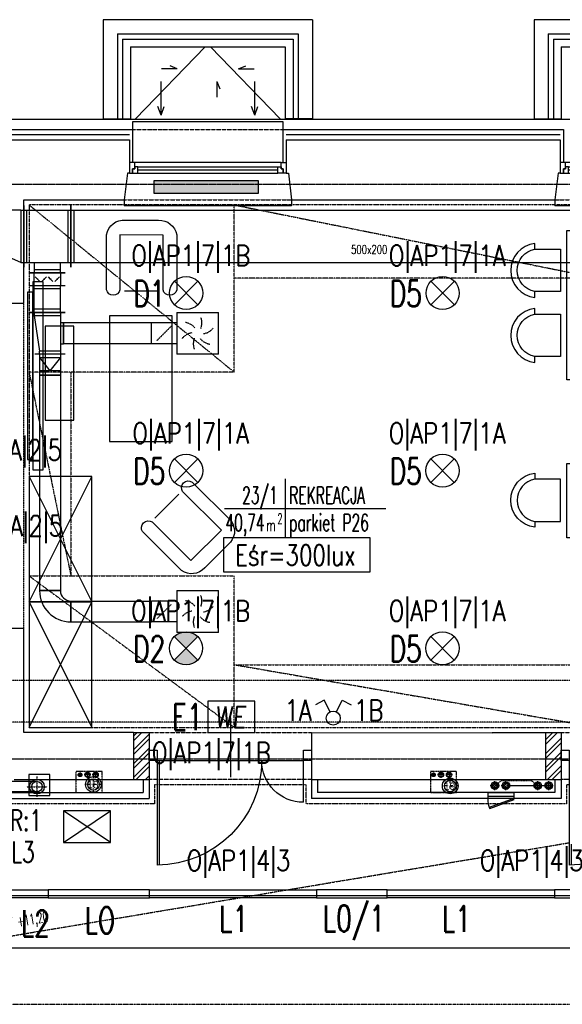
# Model space of a CAD drawing. Header units: inches. Extents: x -281236 to -70395, y 38777 to 102341.
# Tile 126 of 244: x -140771 to -140252, y 50822 to 51764. Entities that reach past the tile are written whole.
import ezdxf
from ezdxf.enums import TextEntityAlignment as Align

# ---------------------------------------------------------------- set-up
doc = ezdxf.new("R2010")
doc.units = ezdxf.units.IN
doc.header["$MEASUREMENT"] = 0
for name, pattern in [('00-inst$0$DASHDOT', [1, 0.5, -0.25, 0, -0.25]), ('CENTER', [2, 1.25, -0.25, 0.25, -0.25]), ('DASHDOT', [1, 0.5, -0.25, 0, -0.25]), ('DASHED', [0.75, 0.5, -0.25]), ('DASHED2', [0.375, 0.25, -0.125]), ('DIVIDE', [31.75, 12.7, -6.35, 0, -6.35, 0, -6.35]), ('HIDDEN', [0.375, 0.25, -0.125])]:
    doc.linetypes.add(name, pattern=pattern)
doc.layers.get('0').update_dxf_attribs({"color": 101})
doc.layers.add('B-co-rury powrót', color=170, linetype='DASHED', lineweight=30)
doc.layers.add('B-co-rury zasilenie', color=240, linetype='DASHDOT', lineweight=30)
for name, color, linetype in [('Cieniutko', 8, 'Continuous'), ('cokół_widok', 255, 'Continuous'), ('Drz---drzwi', 5, 'Continuous'), ('E-90', 6, 'Continuous'), ('E-OPIS-POM', 6, 'Continuous'), ('E35', 6, 'Continuous'), ('E50', 3, 'Continuous'), ('Ele-balustrada', 64, 'Continuous'), ('Ins-kan', 54, 'Continuous'), ('Ins-went', 141, 'Continuous'), ('Ins-went-opis', 141, 'Continuous'), ('Ins-wod', 152, 'Continuous'), ('m-went-wywiew', 1, 'Continuous'), ('Mco-piony', 10, 'Continuous'), ('Okn---okna', 5, 'Continuous'), ('Os-osie glowne', 8, 'CENTER'), ('piony_K_nr', 240, 'Continuous'), ('Sc-cegla pelna', 32, 'Continuous'), ('Sc-cegla pelna-hatch', 8, 'Continuous'), ('Sc-cegla pustak', 42, 'Continuous'), ('Sc-gk', 120, 'Continuous'), ('Sc-izolacja term-obrys', 132, 'Continuous'), ('Sc-izolacja term-styropian', 151, 'STYROPIAN-KA'), ('Sc-nadproza kon', 5, 'DASHED2'), ('studzienki_widok', 52, 'Continuous'), ('Suf-widok', 8, 'Continuous'), ('W-idok', 9, 'Continuous'), ('W-otwor-strop', 126, 'Continuous'), ('Wyp-grzejniki', 56, 'Continuous'), ('Wyp-meble', 155, 'Continuous')]:
    doc.layers.add(name, color=color, linetype=linetype)
doc.styles.add('KA wymiar', font='romans.shx', dxfattribs={"width": 0.6})
doc.styles.add('ROMANS', font='romans', dxfattribs={"width": 0.85})
doc.styles.add('tab-bud$0$ROMANS', font='romans', dxfattribs={"width": 0.7})
doc.styles.add('TYTUL2', font='ARIAL.TTF')
doc.linetypes.add('BATTING', pattern='A,0.0001,-0.1,[134,ltypeshp.shx,S=0.1,R=0,X=-0.1,Y=0],-0.2,[134,ltypeshp.shx,S=0.1,R=180,X=0.1,Y=0],-0.1', length=0.4001)
doc.linetypes.add('STYROPIAN-KA', pattern='A,0.0001,-0.1,[135,ltypeshp.shx,S=0.1,R=0,X=-0.1,Y=0],0,[135,ltypeshp.shx,S=0.1,R=180,X=0.1,Y=0],-0.1', length=0.2001)

# ---------------------------------------------------------------- blocks, each defined once
blk = doc.blocks.new('W029')
for points in [[(-53.78, 76.9), (-59.03, 76.9, -0.895014), (-7.4, 76.9), (-12.96, 76.9, 0.825539), (-53.71, 76.86), (-53.71, 52.3), (-12.96, 52.3), (-12.96, 76.9)], [(8.36, 76.9), (3.1, 76.9, -0.895014), (54.73, 76.9), (49.18, 76.9, 0.825539), (8.43, 76.86), (8.43, 52.3), (49.18, 52.3), (49.18, 76.9)], [(-53.78, -76.9), (-59.03, -76.9, 0.895014), (-7.4, -76.9), (-12.96, -76.9, -0.825539), (-53.71, -76.86), (-53.71, -52.3), (-12.96, -52.3), (-12.96, -76.9)], [(8.36, -76.9), (3.1, -76.9, 0.895014), (54.73, -76.9), (49.18, -76.9, -0.825539), (8.43, -76.86), (8.43, -52.3), (49.18, -52.3), (49.18, -76.9)]]:
    blk.add_lwpolyline(points, format="xyb")
at = {"linetype": 'Continuous'}
blk.add_lwpolyline([(-71.54, 46.41), (71.54, 46.41), (71.54, -46.41), (-71.54, -46.41), (-71.54, 46.41)], dxfattribs=at)
blk = doc.blocks.new('W028')
at = {"linetype": 'Continuous'}
blk.add_lwpolyline([(-46.41, -35.48), (-46.41, 35.48), (46.41, 35.48), (46.41, -35.48), (-46.41, -35.48)], dxfattribs=at)
for points in [[(-76.9, -20.17), (-76.9, -25.42, -0.895014), (-76.9, 26.21), (-76.9, 20.65, 0.825539), (-76.86, -20.1), (-52.3, -20.1), (-52.3, 20.65), (-76.9, 20.65)], [(76.9, -20.17), (76.9, -25.42, 0.895014), (76.9, 26.21), (76.9, 20.65, -0.825539), (76.86, -20.1), (52.3, -20.1), (52.3, 20.65), (76.9, 20.65)]]:
    blk.add_lwpolyline(points, format="xyb")
blk = doc.blocks.new('fotel_podstawowy')
at = {"layer": 'Wyp-meble'}
blk.add_lwpolyline([(12.85, -0.22), (12.85, -52.66, -0.814277), (0, -52.66), (0, 0, -0.403655), (18.07, 13.93), (49.65, 13.93, -0.380123), (67.07, 0), (67.07, -52.66, -0.804356), (54, -52.66), (54, -0.31)], format="xyb", close=True, dxfattribs=at)
blk.add_lwpolyline([(17.04, -53.55), (49.55, -53.55)], dxfattribs=at)
blk = doc.blocks.new('pow')
for p, q in [((0, 0.523), (0, -0.523)), ((-1.075, 0), (1.78, 0))]:
    blk.add_line(p, q)
at = {"style": 'KA wymiar', "width": 0.6}
for s, height, p in [('2', 0.18, (-0.139, -0.27)), ('m', 0.21, (-0.333, -0.401))]:
    blk.add_text(s, height=height, dxfattribs=at).set_placement(p)
for tag, p in [('01', (-0.131, 0.084)), ('000.00', (-0.364, -0.401))]:
    blk.add_attdef(tag, text='', height=0.3, dxfattribs=at).set_placement(p, align=Align.RIGHT)
for tag, p in [('POMIESZCZENIE', (0.071, 0.084)), ('POSADZKA', (0.071, -0.401))]:
    blk.add_attdef(tag, p, '', height=0.3, dxfattribs=at)
blk = doc.blocks.new('we')
at = {"layer": 'E35', "ltscale": 0.2}
blk.add_lwpolyline([(45, 30), (0, 30), (0, 0), (45, 0)], close=True, dxfattribs=at)
at = {"layer": 'E35', "ltscale": 0.2, "style": 'ROMANS', "oblique": 5, "width": 0.8}
blk.add_text('WE', height=20, dxfattribs=at).set_placement((21.44, 15), align=Align.MIDDLE_CENTER)
blk = doc.blocks.new('_DKGJHF')
at = {"ltscale": 7}
for p, q in [((-21.08, -77), (35.92, -77)), ((-5, -147.5), (-105, -147.5)), ((-5, -145.5), (-104.98, -145.5))]:
    blk.add_line(p, q, dxfattribs=at)
for points in [[(5, -7.5), (5, 0), (-5, 0), (-5, -7.5)], [(5, -155), (5, -147.5), (-5, -147.5), (-5, -155)]]:
    blk.add_lwpolyline(points, close=True, dxfattribs=at)
for points in [[(-45, -7.5), (-5, -7.5)], [(-5, -147.5), (-5, -7.5)]]:
    blk.add_lwpolyline(points, dxfattribs=at)
for centre, radius, start, end in [((-5, -7.5), 40, 180, 270), ((-5, -147.5), 100, 90, 180)]:
    blk.add_arc(centre, radius, start, end)
blk = doc.blocks.new('ramiak_okna')
at = {"layer": 'Okn---okna'}
for p, q in [((145, 10), (5, 10)), ((8, 6), (142, 6)), ((8, 3), (142, 3)), ((8, 0), (142, 0))]:
    blk.add_line(p, q, dxfattribs=at)
for points in [[(5, 10), (0, 10), (0, 0), (3, 0), (3, 4), (5, 4)], [(145, 10), (150, 10), (150, 0), (147, 0), (147, 4), (145, 4)], [(8, 6), (5, 6), (5, 4), (3, 4), (3, 0), (5, 0), (8, 0)], [(142, 6), (145, 6), (145, 4), (147, 4), (147, 0), (145, 0), (142, 0)]]:
    blk.add_lwpolyline(points, close=True, dxfattribs=at)
blk = doc.blocks.new('_gslkflhklgj')
at = {"linetype": '00-inst$0$DASHDOT', "ltscale": 5}
for p, q in [((7.5, 0), (-7.5, 0)), ((0, -7.5), (0, 7.5))]:
    blk.add_line(p, q, dxfattribs=at)
for radius in [7.5, 5.5]:
    blk.add_circle((0, 0), radius)
blk = doc.blocks.new('grzejnik_100')
at = {"layer": 'Wyp-grzejniki'}
h = blk.add_hatch(dxfattribs=at)
h.set_pattern_fill('DOTS', color=256, scale=0.5, style=0)
h.set_pattern_definition([(0, (-77492.90915, 37823.9399), (0.396875, 0.79375), [0, -0.79375])])
h.paths.add_polyline_path([(0, -100), (12, -100), (12, 0), (0, 0)])
blk.add_lwpolyline([(12, 0), (0, 0), (0, -100), (12, -100)], close=True, dxfattribs=at)
blk = doc.blocks.new('0630_STRZAŁKA')
at = {"ltscale": 0.5}
for points in [[(0, 0), (-3.03, -8.56)], [(0, 0), (0, -32.43)], [(0, 0), (3.03, -8.56)]]:
    blk.add_lwpolyline(points, dxfattribs=at)
blk = doc.blocks.new('W100')
at = {"layer": 'm-went-wywiew', "color": 254, "linetype": 'HIDDEN'}
for p, q in [((-142045.2, 41103.63), (-142045.2, 41084.06)), ((-142054.98, 41093.85), (-142035.42, 41093.85))]:
    blk.add_line(p, q, dxfattribs=at)
at = {"layer": 'm-went-wywiew', "color": 254}
blk.add_circle((-142045.2, 41093.85), 7, dxfattribs=at)
at = {"layer": 'm-went-wywiew'}
blk.add_circle((-142045.2, 41093.85), 5, dxfattribs=at)
blk = doc.blocks.new('pco')
at = {"layer": 'Mco-piony', "color": 9, "linetype": 'DASHDOT', "ltscale": 3}
for p, q in [((-2604.8, -19.8), (-2604.8, -8.9)), ((-2599.4, -14.3), (-2610.3, -14.3))]:
    blk.add_line(p, q, dxfattribs=at)
at = {"layer": 'Mco-piony', "color": 9}
blk.add_circle((-2604.8, -14.3), 4.53, dxfattribs=at)
at = {"layer": 'Mco-piony'}
blk.add_circle((-2604.8, -14.3), 3.2, dxfattribs=at)
at = {"layer": 'Mco-piony', "color": 8}
blk.add_circle((-2604.8, -14.3), 2.6, dxfattribs=at)
blk = doc.blocks.new('studzienka_widok')
at = {"layer": 'Ele-balustrada'}
for p, q in [((13.5, -186.5), (13.5, -13.5)), ((13.5, -13.5), (95, -13.5)), ((18.5, -181.5), (18.5, -18.5)), ((18.5, -18.5), (95, -18.5)), ((13.5, -186.5), (95, -186.5)), ((18.5, -181.5), (95, -181.5))]:
    blk.add_line(p, q, dxfattribs=at)
at = {"layer": 'studzienki_widok'}
for p, q in [((0, 0), (0, -200)), ((0, 0), (95, 0)), ((95, 0), (95, -26)), ((26, -174), (26, -26)), ((26, -26), (95, -26)), ((26, -174), (95, -174)), ((95, -200), (95, -174)), ((0, -200), (26, -200)), ((0, -200), (95, -200))]:
    blk.add_line(p, q, dxfattribs=at)
blk = doc.blocks.new('rewizja')
at = {"layer": 'Wyp-meble'}
for p, q in [((-25, 6), (-25, 0)), ((-25, 6), (0, 6)), ((-25, 4), (-25, 2)), ((0, 2), (-25, 2)), ((0, 6), (0, 0)), ((0, 0), (-25, 0))]:
    blk.add_line(p, q, dxfattribs=at)
blk.add_lwpolyline([(-23.15, -9.49), (0.34, -0.94), (0, 0), (-23.49, -8.55)], close=True, dxfattribs=at)
blk.add_arc((0, 0), 25, 180, 202.29244, dxfattribs=at)
blk = doc.blocks.new('pion_woda')
at = {"layer": 'Ins-wod'}
for p, q in [((3, 0), (-3, 0)), ((0, 3), (0, -3))]:
    blk.add_line(p, q, dxfattribs=at)
for centre, radius in [((0, 0.02), 2.55), ((0, 0), 2)]:
    blk.add_circle(centre, radius, dxfattribs=at)
blk = doc.blocks.new('pion_mały')
at = {"layer": 'Ins-wod'}
for p, q in [((0, 2.08), (0, -2.12)), ((2.1, -0.02), (-2.1, -0.02))]:
    blk.add_line(p, q, dxfattribs=at)
for centre, radius in [((0, 0), 1.79), ((0, -0.02), 1.4)]:
    blk.add_circle(centre, radius, dxfattribs=at)
blk = doc.blocks.new('WW_piony')
for name, p in [('pion_mały', (0, 0)), ('pion_woda', (7.18, 0.12)), ('pion_woda', (14.93, 0.15))]:
    blk.add_blockref(name, p)
blk = doc.blocks.new('_vxkdjhgkljhkgjhk')
for q in [(14, 6), (30.2, 0)]:
    blk.add_line((0, 0), q)

msp = doc.modelspace()

# ---------------------------------------------------------------- hatches: boundary and pattern name
at = {"layer": 'E35'}
h = msp.add_hatch(color=256, dxfattribs=at)
edge = h.paths.add_edge_path()
edge.add_arc((-140612.34, 51162.38), 15.88, 225, 315)
edge.add_line((-140601.11, 51151.15), (-140612.34, 51162.38))
edge.add_line((-140612.34, 51162.38), (-140623.57, 51151.15))
edge = h.paths.add_edge_path()
edge.add_arc((-140612.34, 51162.38), 15.88, 45, 135)
edge.add_line((-140623.57, 51173.6), (-140612.34, 51162.38))
edge.add_line((-140612.34, 51162.38), (-140601.11, 51173.6))
at = {"layer": 'Sc-cegla pelna-hatch'}
h = msp.add_hatch(dxfattribs=at)
h.set_pattern_fill('ANSI32', color=256, scale=25, style=0)
h.paths.add_polyline_path([(-140647.44, 51081.7), (-140662.44, 51081.7), (-140662.44, 51056.7), (-140647.44, 51056.7), (-140647.44, 51064.99)])
h.paths.add_polyline_path([(-140647.44, 51056.7), (-140662.44, 51056.7), (-140662.44, 51036.7), (-140647.44, 51036.7)])
h = msp.add_hatch(dxfattribs=at)
h.set_pattern_fill('ANSI32', color=256, scale=25, style=0)
h.paths.add_polyline_path([(-140253.44, 51081.7), (-140268.44, 51081.7), (-140268.44, 51056.7), (-140253.44, 51056.7), (-140253.44, 51064.99)])
h.paths.add_polyline_path([(-140253.44, 51056.7), (-140268.44, 51056.7), (-140268.44, 51036.7), (-140253.44, 51036.7)])

# ---------------------------------------------------------------- linework, layer by layer
at = {"color": 4, "linetype": 'DASHED'}
for p, q in [((-140633.26, 51463.83), (-140626.18, 51470.9)), ((-140633.26, 51463.83), (-140640.33, 51456.76)), ((-140633.26, 51197.58), (-140626.18, 51204.65)), ((-140633.26, 51197.58), (-140640.33, 51190.5))]:
    msp.add_line(p, q, dxfattribs=at)
at = {"color": 4, "linetype": 'Continuous'}
for points in [[(-140633.26, 51464.08, 0.5, 0.5, 1), (-140633.26, 51463.58, 0.5, 0.5, 1)], [(-140633.26, 51197.83, 0.5, 0.5, 1), (-140633.26, 51197.33, 0.5, 0.5, 1)]]:
    msp.add_lwpolyline(points, format="xyseb", close=True, dxfattribs=at)
at = {"color": 4, "linetype": 'DASHED'}
for centre, start, end in [((-140611.26, 51473.83), 338.19859, 21.80141), ((-140614.92, 51460.17), 38.19859, 81.80141), ((-140597.6, 51477.49), 278.19859, 321.80141), ((-140604.92, 51450.17), 98.19859, 141.80141), ((-140591.26, 51453.83), 158.19859, 201.80141), ((-140587.6, 51467.49), 218.19859, 261.80141), ((-140611.26, 51207.58), 338.19859, 21.80141), ((-140614.92, 51193.92), 38.19859, 81.80141), ((-140597.6, 51211.24), 278.19859, 321.80141), ((-140604.92, 51183.92), 98.19859, 141.80141), ((-140591.26, 51187.58), 158.19859, 201.80141), ((-140587.6, 51201.24), 218.19859, 261.80141)]:
    msp.add_arc(centre, 14.14, start, end, dxfattribs=at)
at = {"layer": 'B-co-rury powrót'}
msp.add_line((-140303.87, 51030.99, 0), (-140262.91, 51030.99, 0), dxfattribs=at)
at = {"layer": 'B-co-rury zasilenie'}
for p, q in [((-140316.96, 51030.99, 0), (-140310.77, 51035.82, 0)), ((-140310.77, 51035.82, 0), (-140282, 51035.82, 0)), ((-140282, 51035.82, 0), (-140276, 51030.99, 0))]:
    msp.add_line(p, q, dxfattribs=at)
at = {"layer": 'Cieniutko', "linetype": 'Continuous'}
for p, q in [((-140660.61, 51668.92), (-140593.94, 51737.99)), ((-140588.94, 51737.99), (-140522.26, 51668.92))]:
    msp.add_line(p, q, dxfattribs=at)
at = {"layer": 'cokół_widok'}
msp.add_line((-142818.93, 51668.7), (-139989.5, 51668.69), dxfattribs=at)
at = {"layer": 'E35'}
for p, q in [((-140623.43, 51513.62), (-140600.98, 51491.16)), ((-140623.43, 51491.16), (-140600.98, 51513.62)), ((-140378.1, 51513.62), (-140355.65, 51491.16)), ((-140378.1, 51491.16), (-140355.65, 51513.62)), ((-140623.5, 51343.61), (-140601.05, 51321.16)), ((-140623.5, 51321.16), (-140601.05, 51343.61)), ((-140378.17, 51343.61), (-140355.72, 51321.16)), ((-140378.17, 51321.16), (-140355.72, 51343.61)), ((-140623.57, 51173.6), (-140601.11, 51151.15)), ((-140623.57, 51151.15), (-140601.11, 51173.6)), ((-140378.24, 51173.6), (-140355.79, 51151.15)), ((-140378.24, 51151.15), (-140355.79, 51173.6)), ((-140480.1, 51112.62), (-140488.63, 51108.35)), ((-140474.57, 51101.58), (-140480.1, 51112.62)), ((-140468.53, 51101.58), (-140463, 51112.62)), ((-140463, 51112.62), (-140454.47, 51108.35)), ((-140684.63, 50976.7), (-140729.63, 51006.7)), ((-140729.63, 50976.7), (-140684.63, 51006.7))]:
    msp.add_line(p, q, dxfattribs=at)
at = {"layer": 'E35', "linetype": 'Continuous', "ltscale": 0.3}
msp.add_lwpolyline([(-140576.46, 51235.69), (-140436.13, 51235.69), (-140436.13, 51267.97), (-140576.46, 51267.97)], close=True, dxfattribs=at)
at = {"layer": 'E35', "ltscale": 0.2}
msp.add_lwpolyline([(-140729.63, 50976.7), (-140684.63, 50976.7), (-140684.63, 51006.7), (-140729.63, 51006.7)], close=True, dxfattribs=at)
at = {"layer": 'E35'}
for points in [[(-140744.2, 50931.14), (-140744.2, 50923.44), (-140904.2, 50923.44), (-140904.2, 50931.14)], [(-140647.4, 50923.44), (-140647.4, 50931.14), (-140744.2, 50931.14), (-140744.2, 50923.44)], [(-140487.4, 50931.14), (-140487.4, 50923.44), (-140647.4, 50923.44), (-140647.4, 50931.14)], [(-140419.9, 50923.44), (-140419.9, 50931.14), (-140487.4, 50931.14), (-140487.4, 50923.44)], [(-140259.9, 50931.14), (-140259.9, 50923.44), (-140419.9, 50923.44), (-140419.9, 50931.14)], [(-140192.4, 50923.44), (-140192.4, 50931.14), (-140259.9, 50931.14), (-140259.9, 50923.44)]]:
    msp.add_lwpolyline(points, close=True, dxfattribs=at)
for centre, radius in [((-140612.2, 51502.39), 15.88), ((-140366.88, 51502.39), 15.88), ((-140612.27, 51332.38), 15.88), ((-140366.94, 51332.38), 15.88), ((-140612.34, 51162.38), 15.88), ((-140367.01, 51162.38), 15.88), ((-140471.55, 51095.55), 6.75)]:
    msp.add_circle(centre, radius, dxfattribs=at)
at = {"layer": 'Ins-went'}
for p, q in [((-140770.44, 51581.7), (-140793.44, 51581.7)), ((-140770.44, 51581.7), (-140770.44, 51531.7)), ((-140770.44, 51581.7), (-140767.44, 51581.7)), ((-140767.44, 51527.2), (-140767.44, 51586.2)), ((-140767.44, 51586.2), (-140767.44, 51527.2)), ((-140767.44, 51581.7), (-140722.44, 51581.7)), ((-140764.44, 51531.7), (-140764.44, 51581.7)), ((-140725.44, 51581.7), (-140725.44, 51531.7)), ((-140722.44, 51527.2), (-140722.44, 51586.2)), ((-140722.44, 51586.2), (-140722.44, 51527.2)), ((-140722.44, 51581.7), (-139932.97, 51581.7)), ((-140719.44, 51531.7), (-140719.44, 51581.7)), ((-140770.44, 51531.7), (-140793.44, 51541.7)), ((-140770.44, 51531.7), (-140767.44, 51531.7)), ((-140767.44, 51531.7), (-140722.44, 51531.7)), ((-140757.44, 51531.7), (-140757.44, 51521.7)), ((-140732.44, 51524.7), (-140757.44, 51524.7)), ((-140732.44, 51521.7), (-140732.44, 51531.7)), ((-140722.44, 51531.7), (-139948.54, 51531.7)), ((-140761.94, 51521.7), (-140727.94, 51521.7)), ((-140727.94, 51521.7), (-140761.94, 51521.7)), ((-140757.44, 51509.7), (-140757.44, 51521.7)), ((-140754.31, 51515.7), (-140756.52, 51517.91)), ((-140754.31, 51515.7), (-140752.1, 51513.49)), ((-140748.06, 51515.7), (-140750.27, 51513.49)), ((-140748.06, 51515.7), (-140745.85, 51517.91)), ((-140741.81, 51515.7), (-140744.02, 51517.91)), ((-140741.81, 51515.7), (-140739.6, 51513.49)), ((-140735.56, 51515.7), (-140737.77, 51513.49)), ((-140735.56, 51515.7), (-140733.35, 51517.91)), ((-140732.44, 51521.7), (-140732.44, 51509.7)), ((-140761.94, 51509.73), (-140727.94, 51509.73)), ((-140757.44, 51483.83), (-140757.44, 51509.73)), ((-140757.44, 51506.73), (-140732.44, 51506.73)), ((-140732.44, 51483.83), (-140732.44, 51509.73)), ((-140732.44, 51486.83), (-140757.44, 51486.83)), ((-140761.94, 51483.83), (-140727.94, 51483.83)), ((-140727.94, 51483.83), (-140761.94, 51483.83)), ((-140757.44, 51483.83), (-140757.44, 51480.83)), ((-140757.44, 51480.83), (-140732.44, 51480.83)), ((-140757.44, 51480.83), (-140752.44, 51446.83)), ((-140732.44, 51483.83), (-140732.44, 51443.83)), ((-140621.26, 51483.83), (-140581.26, 51483.83)), ((-140621.26, 51483.83), (-140621.26, 51443.83)), ((-140581.26, 51443.83), (-140581.26, 51483.83)), ((-140729.44, 51473.83), (-140732.44, 51473.83)), ((-140729.44, 51473.83), (-140729.44, 51453.83)), ((-140729.44, 51453.83), (-140729.44, 51473.83)), ((-140645.26, 51453.83), (-140645.26, 51473.83)), ((-140621.26, 51473.83), (-140645.26, 51473.83)), ((-140732.44, 51453.83), (-140729.44, 51453.83)), ((-140621.26, 51453.83), (-140645.26, 51453.83)), ((-140727.94, 51443.83), (-140756.94, 51443.83)), ((-140732.44, 51446.83), (-140752.44, 51446.83)), ((-140752.44, 51443.83), (-140752.44, 51446.83)), ((-140752.44, 51443.83), (-140752.44, 51440.8)), ((-140752.44, 51440.8), (-140732.44, 51440.8)), ((-140752.44, 51440.8), (-140752.44, 51427.8)), ((-140752.44, 51440.8), (-140742.44, 51427.8)), ((-140732.44, 51440.8), (-140742.44, 51427.8)), ((-140732.44, 51443.83), (-140732.44, 51440.8)), ((-140732.44, 51440.8), (-140732.44, 51427.8)), ((-140581.26, 51443.83), (-140621.26, 51443.83)), ((-140752.44, 51427.8), (-140752.44, 51423.8)), ((-140732.44, 51427.8), (-140752.44, 51427.8)), ((-140732.44, 51423.8), (-140752.44, 51423.8)), ((-140752.44, 51423.8), (-140732.44, 51423.8)), ((-140752.44, 51423.8), (-140752.44, 51217.6)), ((-140732.44, 51427.8), (-140732.44, 51423.8)), ((-140732.44, 51423.8), (-140732.44, 51217.6)), ((-140732.44, 51217.6), (-140752.44, 51217.6)), ((-140752.44, 51217.6), (-140732.44, 51217.6)), ((-140621.26, 51217.58), (-140581.26, 51217.58)), ((-140621.26, 51217.58), (-140621.26, 51177.58)), ((-140581.26, 51177.58), (-140581.26, 51217.58)), ((-140722.44, 51207.6), (-140722.44, 51187.6)), ((-140722.44, 51187.6), (-140722.44, 51207.6)), ((-140645.26, 51187.58), (-140645.26, 51207.58)), ((-140621.26, 51207.58), (-140645.26, 51207.58)), ((-140621.26, 51187.58), (-140645.26, 51187.58)), ((-140581.26, 51177.58), (-140621.26, 51177.58)), ((-142054.71, 50925.84), (-139571.61, 50925.84)), ((-142049.71, 50925.84), (-139897.31, 50925.84)), ((-142054.71, 50875.84), (-139571.61, 50875.84)), ((-142049.71, 50875.84), (-139897.31, 50875.84))]:
    msp.add_line(p, q, dxfattribs=at)
at = {"layer": 'Ins-went', "linetype": 'DASHED', "ltscale": 0.5}
for p, q in [((-140100.1, 51131.7), (-140801.4, 51131.7)), ((-140100.1, 51091.7), (-140801.4, 51091.7))]:
    msp.add_line(p, q, dxfattribs=at)
at = {"layer": 'Ins-went', "linetype": 'DASHED2', "ltscale": 0.5}
for p, q in [((-140754.93, 51034.97), (-140784.93, 51034.97)), ((-140754.93, 51024.97), (-140784.93, 51024.97))]:
    msp.add_line(p, q, dxfattribs=at)
at = {"layer": 'Ins-went'}
for points in [[(-140754.31, 51516.1, 0.8, 0.8, 1), (-140754.31, 51515.3, 0.8, 0.8, 1)], [(-140748.06, 51516.1, 0.8, 0.8, 1), (-140748.06, 51515.3, 0.8, 0.8, 1)], [(-140741.81, 51516.1, 0.8, 0.8, 1), (-140741.81, 51515.3, 0.8, 0.8, 1)], [(-140735.56, 51516.1, 0.8, 0.8, 1), (-140735.56, 51515.3, 0.8, 0.8, 1)]]:
    msp.add_lwpolyline(points, format="xyseb", close=True, dxfattribs=at)
for radius in [30, 10]:
    msp.add_arc((-140722.44, 51217.6), radius, 180, 270, dxfattribs=at)
for points in [[(-140645.26, 51473.83), (-140729.44, 51473.83)], [(-140645.26, 51453.83), (-140729.44, 51453.83)], [(-140722.44, 51207.6), (-140645.26, 51207.58)], [(-140722.44, 51187.6), (-140645.26, 51187.58)]]:
    msp.add_spline(points, degree=3, dxfattribs=at)
at = {"layer": 'Os-osie glowne'}
for points in [[(-143318.47, 51606.7), (-138010.88, 51606.7)], [(-143318.47, 51056.7), (-138010.88, 51056.7)]]:
    msp.add_lwpolyline(points, dxfattribs=at)
at = {"layer": 'Sc-cegla pelna'}
for p, q in [((-140767.44, 51591.7), (-140671.44, 51591.7)), ((-140511.44, 51591.7), (-140259.44, 51591.69)), ((-140662.44, 51081.7), (-140662.44, 51036.7)), ((-140492.44, 51081.7), (-140319.44, 51081.63)), ((-140492.44, 51081.7), (-140492.44, 51036.7)), ((-140319.44, 51081.7), (-140268.44, 51081.7)), ((-140268.44, 51081.7), (-140268.44, 51036.7)), ((-140776.79, 51036.7), (-140662.44, 51036.7)), ((-140492.44, 51036.7), (-140353.65, 51036.7)), ((-140353.65, 51036.7), (-140268.44, 51036.7))]:
    msp.add_line(p, q, dxfattribs=at)
for points in [[(-140926.4, 51648.93), (-140666.44, 51648.96)], [(-140666.44, 51648.96), (-140666.44, 51617.18), (-140668.44, 51617.18), (-140671.44, 51591.69)], [(-140516.44, 51648.98), (-140254.44, 51649.01)], [(-140516.44, 51648.98), (-140516.44, 51617.18), (-140514.44, 51617.18), (-140511.44, 51591.69)], [(-140254.44, 51649.01), (-140254.44, 51617.18), (-140256.44, 51617.18), (-140259.44, 51591.69)], [(-140767.44, 51492.7), (-140767.44, 51591.7)], [(-140796.4, 51492.7), (-140767.44, 51492.7)], [(-140796.4, 51181.7), (-140767.43, 51181.7)], [(-140767.44, 51081.7), (-140767.44, 51181.7)], [(-140662.44, 51081.7), (-140767.44, 51081.7)]]:
    msp.add_lwpolyline(points, dxfattribs=at)
at = {"layer": 'Sc-cegla pustak'}
for p, q in [((-140662.44, 51081.7), (-140647.44, 51081.7)), ((-140647.44, 51081.7), (-140647.44, 51036.7)), ((-140268.44, 51081.7), (-140253.44, 51081.7)), ((-140253.44, 51081.7), (-140253.44, 51036.7)), ((-140662.44, 51036.7), (-140647.44, 51036.7)), ((-140268.44, 51036.7), (-140253.44, 51036.7))]:
    msp.add_line(p, q, dxfattribs=at)
at = {"layer": 'Sc-gk'}
for p, q in [((-140653.44, 51036.7), (-140653.44, 51024.52)), ((-140647.44, 51036.7), (-140647.44, 51018.52)), ((-140492.44, 51036.7), (-140492.44, 51018.52)), ((-140486.44, 51036.7), (-140486.44, 51024.52)), ((-140259.44, 51036.7), (-140259.44, 51024.52)), ((-140253.44, 51036.7), (-140253.44, 51018.52)), ((-140914.4, 51024.52), (-140653.44, 51024.52)), ((-140259.44, 51024.52), (-140486.44, 51024.52)), ((-140920.4, 51018.52), (-140647.44, 51018.52)), ((-140253.44, 51018.52), (-140492.44, 51018.52))]:
    msp.add_line(p, q, dxfattribs=at)
at = {"layer": 'Sc-izolacja term-obrys'}
for points in [[(-140929.4, 51627.18), (-140929.4, 51658.93), (-140663.44, 51658.96), (-140663.44, 51627.18)], [(-140519.44, 51627.18), (-140519.44, 51658.98), (-140251.44, 51659.01), (-140251.44, 51627.18)], [(-140663.44, 51621.18), (-140663.44, 51617.18)], [(-140519.44, 51617.18), (-140519.44, 51621.18)]]:
    msp.add_lwpolyline(points, dxfattribs=at)
at = {"layer": 'Sc-izolacja term-styropian', "linetype": 'BATTING', "ltscale": 0.25}
for points in [[(-140926.4, 51653.93), (-140666.44, 51653.96)], [(-140516.44, 51653.98), (-140254.44, 51654.01)]]:
    msp.add_lwpolyline(points, dxfattribs=at)
at = {"layer": 'Sc-nadproza kon', "linetype": 'DASHDOT', "ltscale": 0.5}
for p, q in [((-140663.44, 51658.96), (-140519.44, 51658.98)), ((-140671.44, 51591.69), (-140511.44, 51591.69)), ((-140259.44, 51591.69), (-140099.44, 51591.69))]:
    msp.add_line(p, q, dxfattribs=at)
for points in [[(-140647.44, 51081.7), (-140492.44, 51081.7)], [(-140253.44, 51081.7), (-140098.44, 51081.7)], [(-140492.44, 51036.7), (-140647.44, 51036.7)], [(-140098.44, 51036.7), (-140253.44, 51036.7)]]:
    msp.add_lwpolyline(points, dxfattribs=at)
at = {"layer": 'Suf-widok', "linetype": 'DIVIDE', "ltscale": 0.02}
for p, q in [((-140762.44, 51586.7), (-140762.44, 51086.7)), ((-139973.44, 51586.7), (-140762.44, 51586.7)), ((-140762.44, 51586.7), (-140566.26, 51426.7)), ((-140566.26, 51426.7), (-140566.26, 51586.7)), ((-140566.26, 51586.7), (-140218.44, 51516.7)), ((-140218.44, 51516.7), (-140566.26, 51516.7)), ((-140566.26, 51426.7), (-140762.44, 51426.7)), ((-140762.44, 51426.7), (-140722.44, 51231.7)), ((-140722.44, 51426.7), (-140722.44, 51231.7)), ((-140762.44, 51231.7), (-140566.26, 51231.7)), ((-140762.44, 51231.7), (-140566.26, 51086.7)), ((-140566.26, 51086.7), (-140566.26, 51231.7)), ((-140566.26, 51146.7), (-140218.44, 51146.7)), ((-140566.26, 51146.7), (-140218.44, 51086.7)), ((-140762.44, 51086.7), (-139973.44, 51086.7)), ((-141171.19, 50821.7), (-140023.2, 51013.52)), ((-140248.44, 51013.52), (-140497.44, 51013.52))]:
    msp.add_line(p, q, dxfattribs=at)
msp.add_lwpolyline([(-140497.44, 51013.52), (-140497.44, 51031.7), (-140642.44, 51031.7), (-140642.44, 51013.52), (-140925.4, 51013.52), (-140925.4, 51031.7), (-141070.4, 51031.7), (-141070.4, 50986.7), (-141172.08, 50986.7), (-141171.19, 50821.7), (-140022.17, 50821.7), (-140023.2, 51013.52), (-140103.44, 51013.52), (-140103.44, 51031.7), (-140248.44, 51031.7), (-140248.44, 51013.52)], dxfattribs=at)
at = {"layer": 'W-idok'}
for p in [(-140259.44, 51591.69), (-140099.44, 51585.69)]:
    msp.add_line(p, (-140259.44, 51585.69), dxfattribs=at)
for points in [[(-140519.44, 51658.98), (-140519.44, 51666.29), (-140663.44, 51666.29)], [(-140663.44, 51666.29), (-140663.44, 51658.96)], [(-140511.44, 51591.7), (-140511.44, 51585.7), (-140671.44, 51585.76)], [(-140671.44, 51591.69), (-140671.44, 51585.76)]]:
    msp.add_lwpolyline(points, dxfattribs=at)
at = {"layer": 'W-idok', "linetype": 'DASHED', "ltscale": 0.5}
msp.add_lwpolyline([(-140767.44, 51181.7), (-140767.44, 51492.2)], dxfattribs=at)
at = {"layer": 'W-otwor-strop', "linetype": 'DASHED2', "ltscale": 0.3}
for points in [[(-140692.65, 51024.52), (-140692.65, 51044.52), (-140717.65, 51044.52), (-140717.65, 51024.52)], [(-140353.65, 51024.52), (-140353.65, 51044.52), (-140378.65, 51044.52), (-140378.65, 51024.52)]]:
    msp.add_lwpolyline(points, close=True, dxfattribs=at)
at = {"layer": 'W-otwor-strop', "linetype": 'Continuous'}
msp.add_lwpolyline([(-140762.65, 51021.52), (-140742.65, 51021.52), (-140742.65, 51041.52), (-140762.65, 51041.52)], close=True, dxfattribs=at)
at = {"layer": 'Wyp-meble'}
for p, q in [((-140762.44, 51326.7), (-140702.44, 51206.7)), ((-140762.44, 51206.7), (-140702.44, 51326.7)), ((-140762.44, 51206.7), (-140702.44, 51086.7)), ((-140762.44, 51086.7), (-140702.44, 51206.7))]:
    msp.add_line(p, q, dxfattribs=at)
for points in [[(-140749.01, 51333.06), (-140749.01, 51513.06), (-140759.01, 51513.06), (-140759.01, 51333.06)], [(-140759.01, 51343.06), (-140759.01, 51503.06), (-140764.01, 51503.06), (-140764.01, 51343.06)], [(-140685.65, 51480.41), (-140685.65, 51360.41), (-140625.65, 51360.41), (-140625.65, 51480.41)], [(-140719.51, 51380.82), (-140719.51, 51470.82), (-140747.01, 51470.82), (-140747.01, 51380.82)], [(-140762.44, 51326.7), (-140762.44, 51206.7), (-140702.44, 51206.7), (-140702.44, 51326.7)], [(-140762.44, 51206.7), (-140762.44, 51086.7), (-140702.44, 51086.7), (-140702.44, 51206.7)]]:
    msp.add_lwpolyline(points, close=True, dxfattribs=at)

# ---------------------------------------------------------------- block references
at = {"rotation": 270}
for p in [(-140491.44, 51763.92), (-140079.44, 51763.95)]:
    msp.add_blockref('studzienka_widok', p, dxfattribs=at)
for name, p in [('WW_piony', (-140713.72, 51041.37)), ('WW_piony', (-140375.7, 51041.37)), ('rewizja', (-140298.75, 51018.52))]:
    msp.add_blockref(name, p)
at = {"layer": 'Cieniutko', "linetype": 'Continuous', "yscale": 0.5, "zscale": 0.5}
for p, xscale in [((-140620.66, 51716.81), -0.5), ((-140562.21, 51716.81), 0.5)]:
    msp.add_blockref('_vxkdjhgkljhkgjhk', p, dxfattribs=dict(at, xscale=xscale))
at = {"layer": 'Cieniutko', "linetype": 'Continuous', "xscale": 0.5, "yscale": 0.5, "zscale": 0.5, "rotation": 270}
msp.add_blockref('_vxkdjhgkljhkgjhk', (-140582.92, 51704.84), dxfattribs=at)
at = {"layer": 'Drz---drzwi', "xscale": -1, "rotation": 270}
for p in [(-140492.44, 51059.99), (-140098.44, 51059.99)]:
    msp.add_blockref('_DKGJHF', p, dxfattribs=at)
at = {"layer": 'E-OPIS-POM', "xscale": 54, "yscale": 54, "zscale": 54}
msp.add_blockref('pow', (-140517.45, 51296.21), dxfattribs=at).add_auto_attribs({'000.00': '40,74', '01': '23/1', 'POMIESZCZENIE': 'REKREACJA', 'POSADZKA': 'parkiet P26'})
at = {"layer": 'E50'}
msp.add_blockref('we', (-140591.38, 51081.7), dxfattribs=at)
at = {"layer": 'Ins-kan'}
for p in [(-140700.9, 51032.1), (-140359.67, 51030.64)]:
    msp.add_blockref('_gslkflhklgj', p, dxfattribs=at)
at = {"layer": 'Ins-went-opis', "rotation": 180}
msp.add_blockref('0630_STRZAŁKA', (-140636.23, 51672.44), dxfattribs=at)
at = {"layer": 'Ins-went-opis', "xscale": -1, "rotation": 180}
msp.add_blockref('0630_STRZAŁKA', (-140546.64, 51672.44), dxfattribs=at)
at = {"layer": 'm-went-wywiew'}
msp.add_blockref('W100', (1290.27, 9936.12), dxfattribs=at)
at = {"layer": 'Mco-piony', "xscale": 0.799999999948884, "yscale": 0.8000000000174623, "zscale": 0.8, "rotation": 270.001351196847}
for p in [(-140305.44, 48947.13), (-140294.91, 48947.13, 0), (-140264.47, 48947.13), (-140253.94, 48947.13, 0)]:
    msp.add_blockref('pco', p, dxfattribs=at)
at = {"layer": 'Okn---okna'}
for p in [(-140666.44, 51617.18), (-140254.44, 51617.18)]:
    msp.add_blockref('ramiak_okna', p, dxfattribs=at)
at = {"layer": 'Wyp-grzejniki', "rotation": 90}
msp.add_blockref('grzejnik_100', (-140643.13, 51597.83), dxfattribs=at)
at = {"layer": 'Wyp-meble'}
for name, p in [('fotel_podstawowy', (-140688.35, 51558.13)), ('W028', (-140201.76, 51303.7))]:
    msp.add_blockref(name, p, dxfattribs=at)
for name, p, rotation in [('W029', (-140201.76, 51490.72), 270), ('fotel_podstawowy', (-140569.23, 51284.22), 224.9999999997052)]:
    msp.add_blockref(name, p, dxfattribs=dict(at, rotation=rotation))

# ---------------------------------------------------------------- texts
at = {"layer": 'E-90', "style": 'ROMANS'}
for s, rotation, width, p in [('O|AP1|7|1B', 0, 0.8, (-140607.87, 51536.83)), ('O|AP1|7|1A', 0, 0.8, (-140362.55, 51536.83)), ('O|AP1|7|1A', 0, 0.8, (-140607.94, 51366.82)), ('O|AP1|7|1A', 0, 0.8, (-140362.61, 51366.82)), ('Eśr=300lux', 360, 0.75, (-140507.8, 51251.54)), ('O|AP1|7|1B', 0, 0.8, (-140608.01, 51196.81)), ('O|AP1|7|1A', 0, 0.8, (-140362.68, 51196.81)), ('1A', 0, 0.8, (-140505.16, 51102.97)), ('1B', 0, 0.8, (-140437.7, 51102.97)), ('O|AP1|7|1B', 0, 0.8, (-140588.16, 51061)), ('PUSZKA E90 NR:1', 0, 0.7, (-140836.06, 50997.67)), ('OBWÓD O|CB1|L3', 0, 0.7, (-140836.06, 50967.53)), ('O|AP1|4|3', 360, 0.8, (-140562.18, 50957.91)), ('O|AP1|4|3', 360, 0.8, (-140281.76, 50957.91))]:
    msp.add_text(s, height=20, rotation=rotation, dxfattribs=dict(at, width=width)).set_placement(p, align=Align.MIDDLE)
at = {"layer": 'E-90', "style": 'ROMANS', "width": 0.8}
for p in [(-140802.37, 51350.7), (-140801.42, 51278.14)]:
    msp.add_text('O|BUFET|A|2|5', height=20, dxfattribs=at).set_placement(p, align=Align.MIDDLE)
at = {"layer": 'E35', "style": 'ROMANS', "width": 0.7}
for s, p in [('D1', (-140647.46, 51501.89)), ('D5', (-140402.13, 51501.88)), ('D5', (-140647.53, 51331.88)), ('D5', (-140402.2, 51331.88)), ('D2', (-140647.59, 51161.87)), ('D5', (-140402.27, 51161.87)), ('E1', (-140611.16, 51096.7)), ('L0/1', (-140451.87, 50902.09)), ('L2', (-140756.42, 50899.21)), ('LO', (-140694.77, 50902.09)), ('L1', (-140566.73, 50903.54)), ('L1', (-140353.69, 50903.54))]:
    msp.add_text(s, height=25, dxfattribs=at).set_placement(p, align=Align.MIDDLE)
at = {"layer": 'Ins-went', "style": 'tab-bud$0$ROMANS', "width": 0.7}
msp.add_text('500x200', height=8.424, dxfattribs=at).set_placement((-140454.42, 51539.85))
at = {"layer": 'piony_K_nr', "style": 'TYTUL2'}
for s, p in [('18', (-140706.87, 51028.42, -76.7)), ('19', (-140365.64, 51026.96, -76.7))]:
    msp.add_text(s, height=7, dxfattribs=at).set_placement(p)
at = {"layer": 'Suf-widok', "style": 'KA wymiar', "width": 0.6}
msp.add_text('SUFIT PODWIESZONY +11,20', height=10, rotation=9.61191, dxfattribs=at).set_placement((-140857.38, 50881.62))

doc.saveas('drawing.dxf')
